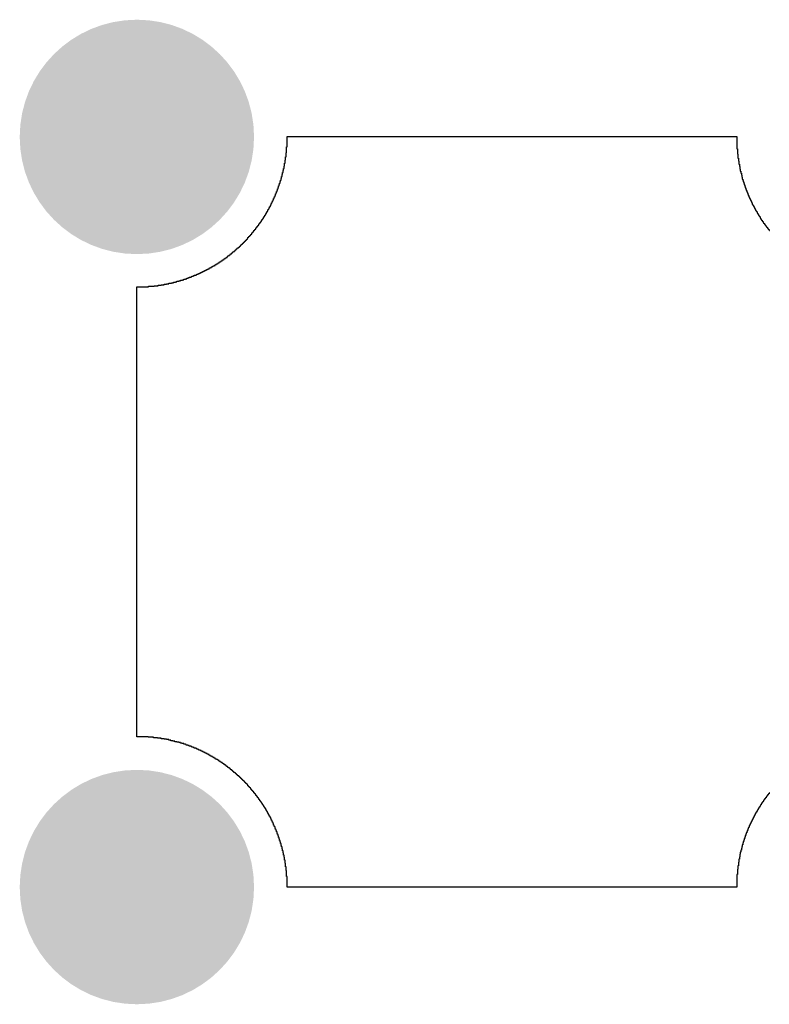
# Model space of a CAD drawing. Header units: inches. Extents: x 3 to 137, y 3 to 137.
# Tile 18 of 22: x 99 to 115, y 3 to 25. Entities that reach past the tile are written whole.
import ezdxf

# ---------------------------------------------------------------- set-up
doc = ezdxf.new("R2010")
doc.units = ezdxf.units.IN
doc.layers.add('Bottom Solder', color=6, linetype='Continuous')
doc.layers.add('Pad Holes', color=156, linetype='Continuous')

msp = doc.modelspace()

# ---------------------------------------------------------------- hatches: boundary and pattern name
at = {"layer": 'Bottom Solder'}
h = msp.add_hatch(color=6, dxfattribs=at)
edge = h.paths.add_edge_path()
edge.add_arc((102, 22), 2.5, 0, 360)
h = msp.add_hatch(color=6, dxfattribs=at)
edge = h.paths.add_edge_path()
edge.add_arc((102, 6), 2.5, 0, 360)
at = {"layer": 'Pad Holes'}
h = msp.add_hatch(color=7, dxfattribs=at)
edge = h.paths.add_edge_path()
edge.add_arc((102, 22), 1.75, 0, 360)
h = msp.add_hatch(color=7, dxfattribs=at)
edge = h.paths.add_edge_path()
edge.add_arc((102, 6), 1.75, 0, 360)

# ---------------------------------------------------------------- linework, layer by layer
at = {"layer": 'Bottom Solder'}
for p, q in [((105.204, 21.79), (105.204, 22.012)), ((105.204, 22.012), (114.802, 22.012)), ((114.802, 22.012), (114.802, 21.748)), ((105.183, 21.578), (105.183, 21.663)), ((105.183, 21.663), (105.193, 21.663)), ((105.193, 21.663), (105.193, 21.79)), ((105.193, 21.79), (105.204, 21.79)), ((114.802, 21.748), (114.813, 21.748)), ((114.813, 21.748), (114.813, 21.631)), ((105.151, 21.377), (105.151, 21.441)), ((105.151, 21.441), (105.161, 21.441)), ((105.161, 21.441), (105.161, 21.504)), ((105.161, 21.504), (105.172, 21.504)), ((105.172, 21.504), (105.172, 21.578)), ((105.172, 21.578), (105.183, 21.578)), ((114.813, 21.631), (114.824, 21.631)), ((114.824, 21.631), (114.824, 21.547)), ((114.824, 21.547), (114.834, 21.547)), ((114.834, 21.547), (114.834, 21.483)), ((114.834, 21.483), (114.845, 21.483)), ((114.845, 21.483), (114.845, 21.42)), ((105.108, 21.197), (105.108, 21.24)), ((105.108, 21.24), (105.119, 21.24)), ((105.119, 21.24), (105.119, 21.282)), ((105.119, 21.282), (105.13, 21.282)), ((105.13, 21.282), (105.13, 21.324)), ((105.13, 21.324), (105.14, 21.324)), ((105.14, 21.324), (105.14, 21.377)), ((105.14, 21.377), (105.151, 21.377)), ((114.845, 21.42), (114.855, 21.42)), ((114.855, 21.42), (114.855, 21.367)), ((114.855, 21.367), (114.866, 21.367)), ((114.866, 21.367), (114.866, 21.314)), ((114.866, 21.314), (114.876, 21.314)), ((114.876, 21.314), (114.876, 21.271)), ((114.876, 21.271), (114.887, 21.271)), ((114.887, 21.271), (114.887, 21.229)), ((114.887, 21.229), (114.898, 21.229)), ((114.898, 21.229), (114.898, 21.187)), ((105.045, 20.986), (105.045, 21.017)), ((105.045, 21.017), (105.056, 21.017)), ((105.056, 21.017), (105.056, 21.049)), ((105.056, 21.049), (105.066, 21.049)), ((105.066, 21.049), (105.066, 21.081)), ((105.066, 21.081), (105.077, 21.081)), ((105.077, 21.081), (105.077, 21.113)), ((105.077, 21.113), (105.087, 21.113)), ((105.087, 21.113), (105.087, 21.155)), ((105.087, 21.155), (105.098, 21.155)), ((105.098, 21.155), (105.098, 21.197)), ((105.098, 21.197), (105.108, 21.197)), ((114.898, 21.187), (114.908, 21.187)), ((114.908, 21.187), (114.908, 21.144)), ((114.908, 21.144), (114.919, 21.144)), ((114.919, 21.144), (114.919, 21.102)), ((114.919, 21.102), (114.929, 21.102)), ((114.929, 21.102), (114.929, 21.07)), ((114.929, 21.07), (114.94, 21.07)), ((114.94, 21.07), (114.94, 21.039)), ((114.94, 21.039), (114.951, 21.039)), ((114.951, 21.039), (114.951, 21.007)), ((114.951, 21.007), (114.961, 21.007)), ((114.961, 21.007), (114.961, 20.975)), ((104.971, 20.785), (104.971, 20.806)), ((104.971, 20.806), (104.981, 20.806)), ((104.981, 20.806), (104.981, 20.838)), ((104.981, 20.838), (104.992, 20.838)), ((104.992, 20.838), (104.992, 20.859)), ((104.992, 20.859), (105.003, 20.859)), ((105.003, 20.859), (105.003, 20.89)), ((105.003, 20.89), (105.013, 20.89)), ((105.013, 20.89), (105.013, 20.922)), ((105.013, 20.922), (105.024, 20.922)), ((105.024, 20.922), (105.024, 20.954)), ((105.024, 20.954), (105.034, 20.954)), ((105.034, 20.954), (105.034, 20.986)), ((105.034, 20.986), (105.045, 20.986)), ((114.961, 20.975), (114.972, 20.975)), ((114.972, 20.975), (114.972, 20.943)), ((114.972, 20.943), (114.982, 20.943)), ((114.982, 20.943), (114.982, 20.912)), ((114.982, 20.912), (114.993, 20.912)), ((114.993, 20.912), (114.993, 20.88)), ((114.993, 20.88), (115.003, 20.88)), ((115.003, 20.88), (115.003, 20.859)), ((115.003, 20.859), (115.014, 20.859)), ((115.014, 20.859), (115.014, 20.827)), ((115.014, 20.827), (115.025, 20.827)), ((115.025, 20.827), (115.025, 20.806)), ((115.025, 20.806), (115.035, 20.806)), ((115.035, 20.806), (115.035, 20.774)), ((104.876, 20.573), (104.876, 20.594)), ((104.876, 20.594), (104.886, 20.594)), ((104.886, 20.594), (104.886, 20.615)), ((104.886, 20.615), (104.897, 20.615)), ((104.897, 20.615), (104.897, 20.636)), ((104.897, 20.636), (104.907, 20.636)), ((104.907, 20.636), (104.907, 20.658)), ((104.907, 20.658), (104.918, 20.658)), ((104.918, 20.658), (104.918, 20.689)), ((104.918, 20.689), (104.929, 20.689)), ((104.929, 20.689), (104.929, 20.711)), ((104.929, 20.711), (104.939, 20.711)), ((104.939, 20.711), (104.939, 20.732)), ((104.939, 20.732), (104.95, 20.732)), ((104.95, 20.732), (104.95, 20.753)), ((104.95, 20.753), (104.96, 20.753)), ((104.96, 20.753), (104.96, 20.785)), ((104.96, 20.785), (104.971, 20.785)), ((115.035, 20.774), (115.046, 20.774)), ((115.046, 20.774), (115.046, 20.753)), ((115.046, 20.753), (115.056, 20.753)), ((115.056, 20.753), (115.056, 20.721)), ((115.056, 20.721), (115.067, 20.721)), ((115.067, 20.721), (115.067, 20.7)), ((115.067, 20.7), (115.078, 20.7)), ((115.078, 20.7), (115.078, 20.679)), ((115.078, 20.679), (115.088, 20.679)), ((115.088, 20.679), (115.088, 20.658)), ((115.088, 20.658), (115.099, 20.658)), ((115.099, 20.658), (115.099, 20.636)), ((115.099, 20.636), (115.109, 20.636)), ((115.109, 20.636), (115.109, 20.615)), ((115.109, 20.615), (115.12, 20.615)), ((115.12, 20.615), (115.12, 20.584)), ((115.12, 20.584), (115.13, 20.584)), ((115.13, 20.584), (115.13, 20.562)), ((104.759, 20.361), (104.759, 20.382)), ((104.759, 20.382), (104.77, 20.382)), ((104.77, 20.382), (104.77, 20.393)), ((104.77, 20.393), (104.78, 20.393)), ((104.78, 20.393), (104.78, 20.414)), ((104.78, 20.414), (104.791, 20.414)), ((104.791, 20.414), (104.791, 20.435)), ((104.791, 20.435), (104.802, 20.435)), ((104.802, 20.435), (104.802, 20.457)), ((104.802, 20.457), (104.812, 20.457)), ((104.812, 20.457), (104.812, 20.467)), ((104.812, 20.467), (104.823, 20.467)), ((104.823, 20.467), (104.823, 20.488)), ((104.823, 20.488), (104.833, 20.488)), ((104.833, 20.488), (104.833, 20.509)), ((104.833, 20.509), (104.844, 20.509)), ((104.844, 20.509), (104.844, 20.531)), ((104.844, 20.531), (104.855, 20.531)), ((104.855, 20.531), (104.855, 20.552)), ((104.855, 20.552), (104.865, 20.552)), ((104.865, 20.552), (104.865, 20.573)), ((104.865, 20.573), (104.876, 20.573)), ((115.13, 20.562), (115.141, 20.562)), ((115.141, 20.562), (115.141, 20.541)), ((115.141, 20.541), (115.152, 20.541)), ((115.152, 20.541), (115.152, 20.531)), ((115.152, 20.531), (115.162, 20.531)), ((115.162, 20.531), (115.162, 20.509)), ((115.162, 20.509), (115.173, 20.509)), ((115.173, 20.509), (115.173, 20.488)), ((115.173, 20.488), (115.183, 20.488)), ((115.183, 20.488), (115.183, 20.467)), ((115.183, 20.467), (115.194, 20.467)), ((115.194, 20.467), (115.194, 20.446)), ((115.194, 20.446), (115.204, 20.446)), ((115.204, 20.446), (115.204, 20.425)), ((115.204, 20.425), (115.215, 20.425)), ((115.215, 20.425), (115.215, 20.414)), ((115.215, 20.414), (115.226, 20.414)), ((115.226, 20.414), (115.226, 20.393)), ((115.226, 20.393), (115.236, 20.393)), ((115.236, 20.393), (115.236, 20.372)), ((115.236, 20.372), (115.247, 20.372)), ((115.247, 20.372), (115.247, 20.351)), ((104.632, 20.16), (104.632, 20.181)), ((104.632, 20.181), (104.643, 20.181)), ((104.643, 20.181), (104.643, 20.192)), ((104.643, 20.192), (104.653, 20.192)), ((104.653, 20.192), (104.653, 20.213)), ((104.653, 20.213), (104.664, 20.213)), ((104.664, 20.213), (104.664, 20.224)), ((104.664, 20.224), (104.675, 20.224)), ((104.675, 20.224), (104.675, 20.245)), ((104.675, 20.245), (104.685, 20.245)), ((104.685, 20.245), (104.685, 20.256)), ((104.685, 20.256), (104.696, 20.256)), ((104.696, 20.256), (104.696, 20.277)), ((104.696, 20.277), (104.706, 20.277)), ((104.706, 20.277), (104.706, 20.287)), ((104.706, 20.287), (104.717, 20.287)), ((104.717, 20.287), (104.717, 20.308)), ((104.717, 20.308), (104.728, 20.308)), ((104.728, 20.308), (104.728, 20.33)), ((104.728, 20.33), (104.738, 20.33)), ((104.738, 20.33), (104.738, 20.34)), ((104.738, 20.34), (104.749, 20.34)), ((104.749, 20.34), (104.749, 20.361)), ((104.749, 20.361), (104.759, 20.361)), ((115.247, 20.351), (115.257, 20.351)), ((115.257, 20.351), (115.257, 20.34)), ((115.257, 20.34), (115.268, 20.34)), ((115.268, 20.34), (115.268, 20.319)), ((115.268, 20.319), (115.279, 20.319)), ((115.279, 20.319), (115.279, 20.308)), ((115.279, 20.308), (115.289, 20.308)), ((115.289, 20.308), (115.289, 20.287)), ((115.289, 20.287), (115.3, 20.287)), ((115.3, 20.287), (115.3, 20.266)), ((115.3, 20.266), (115.31, 20.266)), ((115.31, 20.266), (115.31, 20.256)), ((115.31, 20.256), (115.321, 20.256)), ((115.321, 20.256), (115.321, 20.234)), ((115.321, 20.234), (115.331, 20.234)), ((115.331, 20.234), (115.331, 20.224)), ((115.331, 20.224), (115.342, 20.224)), ((115.342, 20.224), (115.342, 20.203)), ((115.342, 20.203), (115.353, 20.203)), ((115.353, 20.203), (115.353, 20.192)), ((115.353, 20.192), (115.363, 20.192)), ((115.363, 20.192), (115.363, 20.171)), ((115.363, 20.171), (115.374, 20.171)), ((115.374, 20.171), (115.374, 20.16)), ((104.463, 19.949), (104.463, 19.959)), ((104.463, 19.959), (104.474, 19.959)), ((104.474, 19.959), (104.474, 19.97)), ((104.474, 19.97), (104.484, 19.97)), ((104.484, 19.97), (104.484, 19.98)), ((104.484, 19.98), (104.495, 19.98)), ((104.495, 19.98), (104.495, 20.002)), ((104.495, 20.002), (104.505, 20.002)), ((104.505, 20.002), (104.505, 20.012)), ((104.505, 20.012), (104.516, 20.012)), ((104.516, 20.012), (104.516, 20.023)), ((104.516, 20.023), (104.526, 20.023)), ((104.526, 20.023), (104.526, 20.033)), ((104.526, 20.033), (104.537, 20.033)), ((104.537, 20.033), (104.537, 20.054)), ((104.537, 20.054), (104.548, 20.054)), ((104.548, 20.054), (104.548, 20.065)), ((104.548, 20.065), (104.558, 20.065)), ((104.558, 20.065), (104.558, 20.076)), ((104.558, 20.076), (104.569, 20.076)), ((104.569, 20.076), (104.569, 20.097)), ((104.569, 20.097), (104.579, 20.097)), ((104.579, 20.097), (104.579, 20.107)), ((104.579, 20.107), (104.59, 20.107)), ((104.59, 20.107), (104.59, 20.118)), ((104.59, 20.118), (104.601, 20.118)), ((104.601, 20.118), (104.601, 20.139)), ((104.601, 20.139), (104.611, 20.139)), ((104.611, 20.139), (104.611, 20.15)), ((104.611, 20.15), (104.622, 20.15)), ((104.622, 20.15), (104.622, 20.16)), ((104.622, 20.16), (104.632, 20.16)), ((115.374, 20.16), (115.384, 20.16)), ((115.384, 20.16), (115.384, 20.15)), ((115.384, 20.15), (115.395, 20.15)), ((115.395, 20.15), (115.395, 20.129)), ((115.395, 20.129), (115.406, 20.129)), ((115.406, 20.129), (115.406, 20.118)), ((115.406, 20.118), (115.416, 20.118)), ((115.416, 20.118), (115.416, 20.107)), ((115.416, 20.107), (115.427, 20.107)), ((115.427, 20.107), (115.427, 20.086)), ((115.427, 20.086), (115.437, 20.086)), ((115.437, 20.086), (115.437, 20.076)), ((115.437, 20.076), (115.448, 20.076)), ((115.448, 20.076), (115.448, 20.065)), ((115.448, 20.065), (115.458, 20.065)), ((115.458, 20.065), (115.458, 20.044)), ((115.458, 20.044), (115.469, 20.044)), ((115.469, 20.044), (115.469, 20.033)), ((115.469, 20.033), (115.48, 20.033)), ((115.48, 20.033), (115.48, 20.023)), ((115.48, 20.023), (115.49, 20.023)), ((115.49, 20.023), (115.49, 20.002)), ((115.49, 20.002), (115.501, 20.002)), ((104.272, 19.737), (104.272, 19.748)), ((104.272, 19.748), (104.283, 19.748)), ((104.283, 19.748), (104.283, 19.758)), ((104.283, 19.758), (104.294, 19.758)), ((104.294, 19.758), (104.294, 19.769)), ((104.294, 19.769), (104.304, 19.769)), ((104.304, 19.769), (104.304, 19.779)), ((104.304, 19.779), (104.315, 19.779)), ((104.315, 19.779), (104.315, 19.79)), ((104.315, 19.79), (104.325, 19.79)), ((104.325, 19.79), (104.325, 19.8)), ((104.325, 19.8), (104.336, 19.8)), ((104.336, 19.8), (104.336, 19.811)), ((104.336, 19.811), (104.347, 19.811)), ((104.347, 19.811), (104.347, 19.822)), ((104.347, 19.822), (104.357, 19.822)), ((104.357, 19.822), (104.357, 19.832)), ((104.357, 19.832), (104.368, 19.832)), ((104.368, 19.832), (104.368, 19.853)), ((104.368, 19.853), (104.378, 19.853)), ((104.378, 19.853), (104.378, 19.864)), ((104.378, 19.864), (104.389, 19.864)), ((104.389, 19.864), (104.389, 19.875)), ((104.389, 19.875), (104.399, 19.875)), ((104.399, 19.875), (104.399, 19.885)), ((104.399, 19.885), (104.41, 19.885)), ((104.41, 19.885), (104.41, 19.896)), ((104.41, 19.896), (104.421, 19.896)), ((104.421, 19.896), (104.421, 19.906)), ((104.421, 19.906), (104.431, 19.906)), ((104.431, 19.906), (104.431, 19.917)), ((104.431, 19.917), (104.442, 19.917)), ((104.442, 19.917), (104.442, 19.927)), ((104.442, 19.927), (104.452, 19.927)), ((104.452, 19.927), (104.452, 19.949)), ((104.452, 19.949), (104.463, 19.949)), ((104.04, 19.525), (104.04, 19.536)), ((104.04, 19.536), (104.05, 19.536)), ((104.05, 19.536), (104.05, 19.546)), ((104.05, 19.546), (104.061, 19.546)), ((104.061, 19.546), (104.061, 19.557)), ((104.061, 19.557), (104.082, 19.557)), ((104.082, 19.557), (104.082, 19.568)), ((104.082, 19.568), (104.093, 19.568)), ((104.093, 19.568), (104.093, 19.578)), ((104.093, 19.578), (104.103, 19.578)), ((104.103, 19.578), (104.103, 19.589)), ((104.103, 19.589), (104.114, 19.589)), ((104.114, 19.589), (104.114, 19.599)), ((104.114, 19.599), (104.124, 19.599)), ((104.124, 19.599), (104.124, 19.61)), ((104.124, 19.61), (104.135, 19.61)), ((104.135, 19.61), (104.135, 19.621)), ((104.135, 19.621), (104.145, 19.621)), ((104.145, 19.621), (104.145, 19.631)), ((104.145, 19.631), (104.167, 19.631)), ((104.167, 19.631), (104.167, 19.642)), ((104.167, 19.642), (104.177, 19.642)), ((104.177, 19.642), (104.177, 19.652)), ((104.177, 19.652), (104.188, 19.652)), ((104.188, 19.652), (104.188, 19.663)), ((104.188, 19.663), (104.198, 19.663)), ((104.198, 19.663), (104.198, 19.673)), ((104.198, 19.673), (104.209, 19.673)), ((104.209, 19.673), (104.209, 19.684)), ((104.209, 19.684), (104.22, 19.684)), ((104.22, 19.684), (104.22, 19.695)), ((104.22, 19.695), (104.23, 19.695)), ((104.23, 19.695), (104.23, 19.705)), ((104.23, 19.705), (104.241, 19.705)), ((104.241, 19.705), (104.241, 19.716)), ((104.241, 19.716), (104.251, 19.716)), ((104.251, 19.716), (104.251, 19.726)), ((104.251, 19.726), (104.262, 19.726)), ((104.262, 19.726), (104.262, 19.737)), ((104.262, 19.737), (104.272, 19.737)), ((103.754, 19.314), (103.754, 19.324)), ((103.754, 19.324), (103.764, 19.324)), ((103.764, 19.324), (103.764, 19.335)), ((103.764, 19.335), (103.786, 19.335)), ((103.786, 19.335), (103.786, 19.345)), ((103.786, 19.345), (103.796, 19.345)), ((103.796, 19.345), (103.796, 19.356)), ((103.796, 19.356), (103.817, 19.356)), ((103.817, 19.356), (103.817, 19.367)), ((103.817, 19.367), (103.828, 19.367)), ((103.828, 19.367), (103.828, 19.377)), ((103.828, 19.377), (103.849, 19.377)), ((103.849, 19.377), (103.849, 19.388)), ((103.849, 19.388), (103.86, 19.388)), ((103.86, 19.388), (103.86, 19.398)), ((103.86, 19.398), (103.87, 19.398)), ((103.87, 19.398), (103.87, 19.409)), ((103.87, 19.409), (103.891, 19.409)), ((103.891, 19.409), (103.891, 19.419)), ((103.891, 19.419), (103.902, 19.419)), ((103.902, 19.419), (103.902, 19.43)), ((103.902, 19.43), (103.923, 19.43)), ((103.923, 19.43), (103.923, 19.441)), ((103.923, 19.441), (103.934, 19.441)), ((103.934, 19.441), (103.934, 19.451)), ((103.934, 19.451), (103.944, 19.451)), ((103.944, 19.451), (103.944, 19.462)), ((103.944, 19.462), (103.955, 19.462)), ((103.955, 19.462), (103.955, 19.472)), ((103.955, 19.472), (103.976, 19.472)), ((103.976, 19.472), (103.976, 19.483)), ((103.976, 19.483), (103.987, 19.483)), ((103.987, 19.483), (103.987, 19.494)), ((103.987, 19.494), (103.997, 19.494)), ((103.997, 19.494), (103.997, 19.504)), ((103.997, 19.504), (104.018, 19.504)), ((104.018, 19.504), (104.018, 19.515)), ((104.018, 19.515), (104.029, 19.515)), ((104.029, 19.515), (104.029, 19.525)), ((104.029, 19.525), (104.04, 19.525)), ((103.373, 19.102), (103.373, 19.113)), ((103.373, 19.113), (103.394, 19.113)), ((103.394, 19.113), (103.394, 19.123)), ((103.394, 19.123), (103.415, 19.123)), ((103.415, 19.123), (103.415, 19.134)), ((103.415, 19.134), (103.436, 19.134)), ((103.436, 19.134), (103.436, 19.144)), ((103.436, 19.144), (103.458, 19.144)), ((103.458, 19.144), (103.458, 19.155)), ((103.458, 19.155), (103.479, 19.155)), ((103.479, 19.155), (103.479, 19.165)), ((103.479, 19.165), (103.5, 19.165)), ((103.5, 19.165), (103.5, 19.176)), ((103.5, 19.176), (103.521, 19.176)), ((103.521, 19.176), (103.521, 19.187)), ((103.521, 19.187), (103.542, 19.187)), ((103.542, 19.187), (103.542, 19.197)), ((103.542, 19.197), (103.553, 19.197)), ((103.553, 19.197), (103.553, 19.208)), ((103.553, 19.208), (103.574, 19.208)), ((103.574, 19.208), (103.574, 19.218)), ((103.574, 19.218), (103.595, 19.218)), ((103.595, 19.218), (103.595, 19.229)), ((103.595, 19.229), (103.616, 19.229)), ((103.616, 19.229), (103.616, 19.24)), ((103.616, 19.24), (103.627, 19.24)), ((103.627, 19.24), (103.627, 19.25)), ((103.627, 19.25), (103.648, 19.25)), ((103.648, 19.25), (103.648, 19.261)), ((103.648, 19.261), (103.669, 19.261)), ((103.669, 19.261), (103.669, 19.271)), ((103.669, 19.271), (103.68, 19.271)), ((103.68, 19.271), (103.68, 19.282)), ((103.68, 19.282), (103.701, 19.282)), ((103.701, 19.282), (103.701, 19.292)), ((103.701, 19.292), (103.722, 19.292)), ((103.722, 19.292), (103.722, 19.303)), ((103.722, 19.303), (103.733, 19.303)), ((103.733, 19.303), (103.733, 19.314)), ((103.733, 19.314), (103.754, 19.314)), ((102.823, 18.901), (102.823, 18.911)), ((102.823, 18.911), (102.854, 18.911)), ((102.854, 18.911), (102.854, 18.922)), ((102.854, 18.922), (102.897, 18.922)), ((102.897, 18.922), (102.897, 18.933)), ((102.897, 18.933), (102.928, 18.933)), ((102.928, 18.933), (102.928, 18.943)), ((102.928, 18.943), (102.971, 18.943)), ((102.971, 18.943), (102.971, 18.954)), ((102.971, 18.954), (103.003, 18.954)), ((103.003, 18.954), (103.003, 18.964)), ((103.003, 18.964), (103.034, 18.964)), ((103.034, 18.964), (103.034, 18.975)), ((103.034, 18.975), (103.066, 18.975)), ((103.066, 18.975), (103.066, 18.986)), ((103.066, 18.986), (103.087, 18.986)), ((103.087, 18.986), (103.087, 18.996)), ((103.087, 18.996), (103.119, 18.996)), ((103.119, 18.996), (103.119, 19.007)), ((103.119, 19.007), (103.151, 19.007)), ((103.151, 19.007), (103.151, 19.017)), ((103.151, 19.017), (103.172, 19.017)), ((103.172, 19.017), (103.172, 19.028)), ((103.172, 19.028), (103.204, 19.028)), ((103.204, 19.028), (103.204, 19.038)), ((103.204, 19.038), (103.225, 19.038)), ((103.225, 19.038), (103.225, 19.049)), ((103.225, 19.049), (103.256, 19.049)), ((103.256, 19.049), (103.256, 19.06)), ((103.256, 19.06), (103.278, 19.06)), ((103.278, 19.06), (103.278, 19.07)), ((103.278, 19.07), (103.299, 19.07)), ((103.299, 19.07), (103.299, 19.081)), ((103.299, 19.081), (103.331, 19.081)), ((103.331, 19.081), (103.331, 19.091)), ((103.331, 19.091), (103.352, 19.091)), ((103.352, 19.091), (103.352, 19.102)), ((103.352, 19.102), (103.373, 19.102)), ((101.997, 9.207), (101.997, 18.806)), ((101.997, 18.806), (102.251, 18.806)), ((102.251, 18.806), (102.251, 18.816)), ((102.251, 18.816), (102.368, 18.816)), ((102.368, 18.816), (102.368, 18.827)), ((102.368, 18.827), (102.452, 18.827)), ((102.452, 18.827), (102.452, 18.837)), ((102.452, 18.837), (102.516, 18.837)), ((102.516, 18.837), (102.516, 18.848)), ((102.516, 18.848), (102.579, 18.848)), ((102.579, 18.848), (102.579, 18.859)), ((102.579, 18.859), (102.632, 18.859)), ((102.632, 18.859), (102.632, 18.869)), ((102.632, 18.869), (102.685, 18.869)), ((102.685, 18.869), (102.685, 18.88)), ((102.685, 18.88), (102.738, 18.88)), ((102.738, 18.88), (102.738, 18.89)), ((102.738, 18.89), (102.78, 18.89)), ((102.78, 18.89), (102.78, 18.901)), ((102.78, 18.901), (102.823, 18.901)), ((102.241, 9.207), (101.997, 9.207)), ((102.241, 9.196), (102.241, 9.207)), ((102.357, 9.196), (102.241, 9.196)), ((102.357, 9.186), (102.357, 9.196)), ((102.442, 9.186), (102.357, 9.186)), ((102.442, 9.175), (102.442, 9.186)), ((102.516, 9.175), (102.442, 9.175)), ((102.516, 9.165), (102.516, 9.175)), ((102.579, 9.165), (102.516, 9.165)), ((102.579, 9.154), (102.579, 9.165)), ((102.632, 9.154), (102.579, 9.154)), ((102.632, 9.144), (102.632, 9.154)), ((102.685, 9.144), (102.632, 9.144)), ((102.685, 9.133), (102.685, 9.144)), ((102.727, 9.133), (102.685, 9.133)), ((102.727, 9.122), (102.727, 9.133)), ((102.77, 9.122), (102.727, 9.122)), ((102.77, 9.112), (102.77, 9.122)), ((102.812, 9.112), (102.77, 9.112)), ((102.812, 9.101), (102.812, 9.112)), ((102.854, 9.101), (102.812, 9.101)), ((102.854, 9.091), (102.854, 9.101)), ((102.897, 9.091), (102.854, 9.091)), ((102.897, 9.08), (102.897, 9.091)), ((102.928, 9.08), (102.897, 9.08)), ((102.928, 9.069), (102.928, 9.08)), ((102.96, 9.069), (102.928, 9.069)), ((102.96, 9.059), (102.96, 9.069)), ((103.003, 9.059), (102.96, 9.059)), ((103.003, 9.048), (103.003, 9.059)), ((103.034, 9.048), (103.003, 9.048)), ((103.034, 9.038), (103.034, 9.048)), ((103.055, 9.038), (103.034, 9.038)), ((103.055, 9.027), (103.055, 9.038)), ((103.087, 9.027), (103.055, 9.027)), ((103.087, 9.017), (103.087, 9.027)), ((103.119, 9.017), (103.087, 9.017)), ((103.119, 9.006), (103.119, 9.017)), ((103.151, 9.006), (103.119, 9.006)), ((103.151, 8.995), (103.151, 9.006)), ((103.172, 8.995), (103.151, 8.995)), ((103.172, 8.985), (103.172, 8.995)), ((103.204, 8.985), (103.172, 8.985)), ((103.204, 8.974), (103.204, 8.985)), ((103.225, 8.974), (103.204, 8.974)), ((103.225, 8.964), (103.225, 8.974)), ((103.256, 8.964), (103.225, 8.964)), ((103.256, 8.953), (103.256, 8.964)), ((103.278, 8.953), (103.256, 8.953)), ((103.278, 8.942), (103.278, 8.953)), ((103.299, 8.942), (103.278, 8.942)), ((103.299, 8.932), (103.299, 8.942)), ((103.32, 8.932), (103.299, 8.932)), ((103.32, 8.921), (103.32, 8.932)), ((103.352, 8.921), (103.32, 8.921)), ((103.352, 8.911), (103.352, 8.921)), ((103.373, 8.911), (103.352, 8.911)), ((103.373, 8.9), (103.373, 8.911)), ((103.394, 8.9), (103.373, 8.9)), ((103.394, 8.89), (103.394, 8.9)), ((103.415, 8.89), (103.394, 8.89)), ((103.415, 8.879), (103.415, 8.89)), ((103.436, 8.879), (103.415, 8.879)), ((103.436, 8.868), (103.436, 8.879)), ((103.458, 8.868), (103.436, 8.868)), ((103.458, 8.858), (103.458, 8.868)), ((103.479, 8.858), (103.458, 8.858)), ((103.479, 8.847), (103.479, 8.858)), ((103.5, 8.847), (103.479, 8.847)), ((103.5, 8.837), (103.5, 8.847)), ((103.521, 8.837), (103.5, 8.837)), ((103.521, 8.826), (103.521, 8.837)), ((103.542, 8.826), (103.521, 8.826)), ((103.542, 8.815), (103.542, 8.826)), ((103.553, 8.815), (103.542, 8.815)), ((103.553, 8.805), (103.553, 8.815)), ((103.574, 8.805), (103.553, 8.805)), ((103.574, 8.794), (103.574, 8.805)), ((103.595, 8.794), (103.574, 8.794)), ((103.595, 8.784), (103.595, 8.794)), ((103.616, 8.784), (103.595, 8.784)), ((103.616, 8.773), (103.616, 8.784)), ((103.627, 8.773), (103.616, 8.773)), ((103.627, 8.763), (103.627, 8.773)), ((103.648, 8.763), (103.627, 8.763)), ((103.648, 8.752), (103.648, 8.763)), ((103.669, 8.752), (103.648, 8.752)), ((103.669, 8.741), (103.669, 8.752)), ((103.68, 8.741), (103.669, 8.741)), ((103.68, 8.731), (103.68, 8.741)), ((103.701, 8.731), (103.68, 8.731)), ((103.701, 8.72), (103.701, 8.731)), ((103.722, 8.72), (103.701, 8.72)), ((103.722, 8.71), (103.722, 8.72)), ((103.733, 8.71), (103.722, 8.71)), ((103.733, 8.699), (103.733, 8.71)), ((103.754, 8.699), (103.733, 8.699)), ((103.754, 8.688), (103.754, 8.699)), ((103.764, 8.688), (103.754, 8.688)), ((103.764, 8.678), (103.764, 8.688)), ((103.786, 8.678), (103.764, 8.678)), ((103.786, 8.667), (103.786, 8.678)), ((103.796, 8.667), (103.786, 8.667)), ((103.796, 8.657), (103.796, 8.667)), ((103.817, 8.657), (103.796, 8.657)), ((103.817, 8.646), (103.817, 8.657)), ((103.828, 8.646), (103.817, 8.646)), ((103.828, 8.636), (103.828, 8.646)), ((103.839, 8.636), (103.828, 8.636)), ((103.839, 8.625), (103.839, 8.636)), ((103.86, 8.625), (103.839, 8.625)), ((103.86, 8.614), (103.86, 8.625)), ((103.87, 8.614), (103.86, 8.614)), ((103.87, 8.604), (103.87, 8.614)), ((103.891, 8.604), (103.87, 8.604)), ((103.891, 8.593), (103.891, 8.604)), ((103.902, 8.593), (103.891, 8.593)), ((103.902, 8.583), (103.902, 8.593)), ((103.913, 8.583), (103.902, 8.583)), ((103.913, 8.572), (103.913, 8.583)), ((103.934, 8.572), (103.913, 8.572)), ((103.934, 8.561), (103.934, 8.572)), ((103.944, 8.561), (103.934, 8.561)), ((103.944, 8.551), (103.944, 8.561)), ((103.955, 8.551), (103.944, 8.551)), ((103.955, 8.54), (103.955, 8.551)), ((103.976, 8.54), (103.955, 8.54)), ((103.976, 8.53), (103.976, 8.54)), ((103.987, 8.53), (103.976, 8.53)), ((103.987, 8.519), (103.987, 8.53)), ((103.997, 8.519), (103.987, 8.519)), ((103.997, 8.509), (103.997, 8.519)), ((104.008, 8.509), (103.997, 8.509)), ((104.008, 8.498), (104.008, 8.509)), ((104.029, 8.498), (104.008, 8.498)), ((104.029, 8.487), (104.029, 8.498)), ((104.04, 8.487), (104.029, 8.487)), ((104.04, 8.477), (104.04, 8.487)), ((104.05, 8.477), (104.04, 8.477)), ((104.05, 8.466), (104.05, 8.477)), ((104.061, 8.466), (104.05, 8.466)), ((104.061, 8.456), (104.061, 8.466)), ((104.071, 8.456), (104.061, 8.456)), ((104.071, 8.445), (104.071, 8.456)), ((104.093, 8.445), (104.071, 8.445)), ((104.093, 8.435), (104.093, 8.445)), ((104.103, 8.435), (104.093, 8.435)), ((104.103, 8.424), (104.103, 8.435)), ((104.114, 8.424), (104.103, 8.424)), ((104.114, 8.413), (104.114, 8.424)), ((104.124, 8.413), (104.114, 8.413)), ((104.124, 8.403), (104.124, 8.413)), ((104.135, 8.403), (104.124, 8.403)), ((104.135, 8.392), (104.135, 8.403)), ((104.145, 8.392), (104.135, 8.392)), ((104.145, 8.382), (104.145, 8.392)), ((104.156, 8.382), (104.145, 8.382)), ((104.156, 8.371), (104.156, 8.382)), ((104.177, 8.371), (104.156, 8.371)), ((104.177, 8.36), (104.177, 8.371)), ((104.188, 8.36), (104.177, 8.36)), ((104.188, 8.35), (104.188, 8.36)), ((104.198, 8.35), (104.188, 8.35)), ((104.198, 8.339), (104.198, 8.35)), ((104.209, 8.339), (104.198, 8.339)), ((104.209, 8.329), (104.209, 8.339)), ((104.22, 8.329), (104.209, 8.329)), ((104.22, 8.318), (104.22, 8.329)), ((104.23, 8.318), (104.22, 8.318)), ((104.23, 8.308), (104.23, 8.318)), ((104.241, 8.308), (104.23, 8.308)), ((104.241, 8.297), (104.241, 8.308)), ((104.251, 8.297), (104.241, 8.297)), ((104.251, 8.286), (104.251, 8.297)), ((104.262, 8.286), (104.251, 8.286)), ((104.262, 8.276), (104.262, 8.286)), ((104.272, 8.276), (104.262, 8.276)), ((104.272, 8.265), (104.272, 8.276)), ((104.283, 8.265), (104.272, 8.265)), ((104.283, 8.255), (104.283, 8.265)), ((104.294, 8.255), (104.283, 8.255)), ((104.294, 8.244), (104.294, 8.255)), ((104.304, 8.244), (104.294, 8.244)), ((104.304, 8.233), (104.304, 8.244)), ((104.315, 8.233), (104.304, 8.233)), ((104.315, 8.223), (104.315, 8.233)), ((104.325, 8.223), (104.315, 8.223)), ((104.325, 8.212), (104.325, 8.223)), ((104.336, 8.212), (104.325, 8.212)), ((104.336, 8.202), (104.336, 8.212)), ((104.347, 8.202), (104.336, 8.202)), ((104.347, 8.191), (104.347, 8.202)), ((104.357, 8.191), (104.347, 8.191)), ((104.357, 8.181), (104.357, 8.191)), ((104.368, 8.181), (104.357, 8.181)), ((104.368, 8.159), (104.368, 8.181)), ((104.378, 8.159), (104.368, 8.159)), ((104.378, 8.149), (104.378, 8.159)), ((104.389, 8.149), (104.378, 8.149)), ((104.389, 8.138), (104.389, 8.149)), ((104.399, 8.138), (104.389, 8.138)), ((104.399, 8.128), (104.399, 8.138)), ((104.41, 8.128), (104.399, 8.128)), ((104.41, 8.117), (104.41, 8.128)), ((104.421, 8.117), (104.41, 8.117)), ((104.421, 8.106), (104.421, 8.117)), ((104.431, 8.106), (104.421, 8.106)), ((104.431, 8.096), (104.431, 8.106)), ((104.442, 8.096), (104.431, 8.096)), ((104.442, 8.075), (104.442, 8.096)), ((104.452, 8.075), (104.442, 8.075)), ((104.452, 8.064), (104.452, 8.075)), ((104.463, 8.064), (104.452, 8.064)), ((104.463, 8.054), (104.463, 8.064)), ((104.474, 8.054), (104.463, 8.054)), ((104.474, 8.043), (104.474, 8.054)), ((104.484, 8.043), (104.474, 8.043)), ((104.484, 8.032), (104.484, 8.043)), ((104.495, 8.032), (104.484, 8.032)), ((104.495, 8.011), (104.495, 8.032)), ((104.505, 8.011), (104.495, 8.011)), ((104.505, 8.001), (104.505, 8.011)), ((104.516, 8.001), (104.505, 8.001)), ((104.516, 7.99), (104.516, 8.001)), ((104.526, 7.99), (104.516, 7.99)), ((104.526, 7.979), (104.526, 7.99)), ((115.49, 7.99), (115.48, 7.99)), ((115.48, 7.99), (115.48, 7.979)), ((115.501, 8.011), (115.49, 8.011)), ((115.49, 8.011), (115.49, 7.99)), ((104.537, 7.979), (104.526, 7.979)), ((104.537, 7.958), (104.537, 7.979)), ((104.548, 7.958), (104.537, 7.958)), ((104.548, 7.948), (104.548, 7.958)), ((104.558, 7.948), (104.548, 7.948)), ((104.558, 7.937), (104.558, 7.948)), ((104.569, 7.937), (104.558, 7.937)), ((104.569, 7.916), (104.569, 7.937)), ((104.579, 7.916), (104.569, 7.916)), ((104.579, 7.905), (104.579, 7.916)), ((104.59, 7.905), (104.579, 7.905)), ((104.59, 7.895), (104.59, 7.905)), ((104.601, 7.895), (104.59, 7.895)), ((104.601, 7.874), (104.601, 7.895)), ((104.611, 7.874), (104.601, 7.874)), ((104.611, 7.863), (104.611, 7.874)), ((104.622, 7.863), (104.611, 7.863)), ((104.622, 7.842), (104.622, 7.863)), ((104.632, 7.842), (104.622, 7.842)), ((104.632, 7.831), (104.632, 7.842)), ((104.643, 7.831), (104.632, 7.831)), ((104.643, 7.821), (104.643, 7.831)), ((104.653, 7.821), (104.643, 7.821)), ((104.653, 7.8), (104.653, 7.821)), ((104.664, 7.8), (104.653, 7.8)), ((104.664, 7.789), (104.664, 7.8)), ((104.675, 7.789), (104.664, 7.789)), ((104.675, 7.768), (104.675, 7.789)), ((115.331, 7.778), (115.321, 7.778)), ((115.321, 7.778), (115.321, 7.757)), ((115.342, 7.789), (115.331, 7.789)), ((115.331, 7.789), (115.331, 7.778)), ((115.353, 7.81), (115.342, 7.81)), ((115.342, 7.81), (115.342, 7.789)), ((115.363, 7.821), (115.353, 7.821)), ((115.353, 7.821), (115.353, 7.81)), ((115.374, 7.831), (115.363, 7.831)), ((115.363, 7.831), (115.363, 7.821)), ((115.384, 7.852), (115.374, 7.852)), ((115.374, 7.852), (115.374, 7.831)), ((115.395, 7.863), (115.384, 7.863)), ((115.384, 7.863), (115.384, 7.852)), ((115.406, 7.884), (115.395, 7.884)), ((115.395, 7.884), (115.395, 7.863)), ((115.416, 7.895), (115.406, 7.895)), ((115.406, 7.895), (115.406, 7.884)), ((115.427, 7.905), (115.416, 7.905)), ((115.416, 7.905), (115.416, 7.895)), ((115.437, 7.927), (115.427, 7.927)), ((115.427, 7.927), (115.427, 7.905)), ((115.448, 7.937), (115.437, 7.937)), ((115.437, 7.937), (115.437, 7.927)), ((115.458, 7.948), (115.448, 7.948)), ((115.448, 7.948), (115.448, 7.937)), ((115.469, 7.969), (115.458, 7.969)), ((115.458, 7.969), (115.458, 7.948)), ((115.48, 7.979), (115.469, 7.979)), ((115.469, 7.979), (115.469, 7.969)), ((104.685, 7.768), (104.675, 7.768)), ((104.685, 7.757), (104.685, 7.768)), ((104.696, 7.757), (104.685, 7.757)), ((104.696, 7.736), (104.696, 7.757)), ((104.706, 7.736), (104.696, 7.736)), ((104.706, 7.715), (104.706, 7.736)), ((104.717, 7.715), (104.706, 7.715)), ((104.717, 7.704), (104.717, 7.715)), ((104.728, 7.704), (104.717, 7.704)), ((104.728, 7.683), (104.728, 7.704)), ((104.738, 7.683), (104.728, 7.683)), ((104.738, 7.673), (104.738, 7.683)), ((104.749, 7.673), (104.738, 7.673)), ((104.749, 7.651), (104.749, 7.673)), ((104.759, 7.651), (104.749, 7.651)), ((104.759, 7.63), (104.759, 7.651)), ((104.77, 7.63), (104.759, 7.63)), ((104.77, 7.62), (104.77, 7.63)), ((104.78, 7.62), (104.77, 7.62)), ((104.78, 7.598), (104.78, 7.62)), ((104.791, 7.598), (104.78, 7.598)), ((104.791, 7.577), (104.791, 7.598)), ((104.802, 7.577), (104.791, 7.577)), ((104.802, 7.556), (104.802, 7.577)), ((115.204, 7.567), (115.194, 7.567)), ((115.194, 7.567), (115.194, 7.546)), ((115.215, 7.588), (115.204, 7.588)), ((115.204, 7.588), (115.204, 7.567)), ((115.226, 7.598), (115.215, 7.598)), ((115.215, 7.598), (115.215, 7.588)), ((115.236, 7.62), (115.226, 7.62)), ((115.226, 7.62), (115.226, 7.598)), ((115.247, 7.641), (115.236, 7.641)), ((115.236, 7.641), (115.236, 7.62)), ((115.257, 7.651), (115.247, 7.651)), ((115.247, 7.651), (115.247, 7.641)), ((115.268, 7.673), (115.257, 7.673)), ((115.257, 7.673), (115.257, 7.651)), ((115.279, 7.694), (115.268, 7.694)), ((115.268, 7.694), (115.268, 7.673)), ((115.289, 7.704), (115.279, 7.704)), ((115.279, 7.704), (115.279, 7.694)), ((115.3, 7.725), (115.289, 7.725)), ((115.289, 7.725), (115.289, 7.704)), ((115.31, 7.736), (115.3, 7.736)), ((115.3, 7.736), (115.3, 7.725)), ((115.321, 7.757), (115.31, 7.757)), ((115.31, 7.757), (115.31, 7.736)), ((104.812, 7.556), (104.802, 7.556)), ((104.812, 7.535), (104.812, 7.556)), ((104.823, 7.535), (104.812, 7.535)), ((104.823, 7.524), (104.823, 7.535)), ((104.833, 7.524), (104.823, 7.524)), ((104.833, 7.503), (104.833, 7.524)), ((104.844, 7.503), (104.833, 7.503)), ((104.844, 7.482), (104.844, 7.503)), ((104.855, 7.482), (104.844, 7.482)), ((104.855, 7.461), (104.855, 7.482)), ((104.865, 7.461), (104.855, 7.461)), ((104.865, 7.44), (104.865, 7.461)), ((104.876, 7.44), (104.865, 7.44)), ((104.876, 7.419), (104.876, 7.44)), ((104.886, 7.419), (104.876, 7.419)), ((104.886, 7.397), (104.886, 7.419)), ((104.897, 7.397), (104.886, 7.397)), ((104.897, 7.376), (104.897, 7.397)), ((104.907, 7.376), (104.897, 7.376)), ((104.907, 7.355), (104.907, 7.376)), ((104.918, 7.355), (104.907, 7.355)), ((104.918, 7.323), (104.918, 7.355)), ((115.099, 7.355), (115.088, 7.355)), ((115.088, 7.355), (115.088, 7.334)), ((115.109, 7.376), (115.099, 7.376)), ((115.099, 7.376), (115.099, 7.355)), ((115.12, 7.397), (115.109, 7.397)), ((115.109, 7.397), (115.109, 7.376)), ((115.13, 7.419), (115.12, 7.419)), ((115.12, 7.419), (115.12, 7.397)), ((115.141, 7.44), (115.13, 7.44)), ((115.13, 7.44), (115.13, 7.419)), ((115.152, 7.461), (115.141, 7.461)), ((115.141, 7.461), (115.141, 7.44)), ((115.162, 7.482), (115.152, 7.482)), ((115.152, 7.482), (115.152, 7.461)), ((115.173, 7.503), (115.162, 7.503)), ((115.162, 7.503), (115.162, 7.482)), ((115.183, 7.524), (115.173, 7.524)), ((115.173, 7.524), (115.173, 7.503)), ((115.194, 7.546), (115.183, 7.546)), ((115.183, 7.546), (115.183, 7.524)), ((104.929, 7.323), (104.918, 7.323)), ((104.929, 7.302), (104.929, 7.323)), ((104.939, 7.302), (104.929, 7.302)), ((104.939, 7.281), (104.939, 7.302)), ((104.95, 7.281), (104.939, 7.281)), ((104.95, 7.249), (104.95, 7.281)), ((104.96, 7.249), (104.95, 7.249)), ((104.96, 7.228), (104.96, 7.249)), ((104.971, 7.228), (104.96, 7.228)), ((104.971, 7.207), (104.971, 7.228)), ((104.981, 7.207), (104.971, 7.207)), ((104.981, 7.175), (104.981, 7.207)), ((104.992, 7.175), (104.981, 7.175)), ((104.992, 7.143), (104.992, 7.175)), ((105.003, 7.143), (104.992, 7.143)), ((105.003, 7.122), (105.003, 7.143)), ((115.014, 7.154), (115.003, 7.154)), ((115.003, 7.154), (115.003, 7.133)), ((115.025, 7.186), (115.014, 7.186)), ((115.014, 7.186), (115.014, 7.154)), ((115.035, 7.207), (115.025, 7.207)), ((115.025, 7.207), (115.025, 7.186)), ((115.046, 7.239), (115.035, 7.239)), ((115.035, 7.239), (115.035, 7.207)), ((115.056, 7.26), (115.046, 7.26)), ((115.046, 7.26), (115.046, 7.239)), ((115.067, 7.281), (115.056, 7.281)), ((115.056, 7.281), (115.056, 7.26)), ((115.078, 7.313), (115.067, 7.313)), ((115.067, 7.313), (115.067, 7.281)), ((115.088, 7.334), (115.078, 7.334)), ((115.078, 7.334), (115.078, 7.313)), ((105.013, 7.122), (105.003, 7.122)), ((105.013, 7.09), (105.013, 7.122)), ((105.024, 7.09), (105.013, 7.09)), ((105.024, 7.059), (105.024, 7.09)), ((105.034, 7.059), (105.024, 7.059)), ((105.034, 7.027), (105.034, 7.059)), ((105.045, 7.027), (105.034, 7.027)), ((105.045, 6.995), (105.045, 7.027)), ((105.056, 6.995), (105.045, 6.995)), ((105.056, 6.963), (105.056, 6.995)), ((105.066, 6.963), (105.056, 6.963)), ((105.066, 6.932), (105.066, 6.963)), ((105.077, 6.932), (105.066, 6.932)), ((105.077, 6.889), (105.077, 6.932)), ((114.94, 6.942), (114.929, 6.942)), ((114.929, 6.942), (114.929, 6.9)), ((114.951, 6.974), (114.94, 6.974)), ((114.94, 6.974), (114.94, 6.942)), ((114.961, 7.006), (114.951, 7.006)), ((114.951, 7.006), (114.951, 6.974)), ((114.972, 7.038), (114.961, 7.038)), ((114.961, 7.038), (114.961, 7.006)), ((114.982, 7.069), (114.972, 7.069)), ((114.972, 7.069), (114.972, 7.038)), ((114.993, 7.101), (114.982, 7.101)), ((114.982, 7.101), (114.982, 7.069)), ((115.003, 7.133), (114.993, 7.133)), ((114.993, 7.133), (114.993, 7.101)), ((105.087, 6.889), (105.077, 6.889)), ((105.087, 6.858), (105.087, 6.889)), ((105.098, 6.858), (105.087, 6.858)), ((105.098, 6.815), (105.098, 6.858)), ((105.108, 6.815), (105.098, 6.815)), ((105.108, 6.773), (105.108, 6.815)), ((105.119, 6.773), (105.108, 6.773)), ((105.119, 6.731), (105.119, 6.773)), ((105.13, 6.731), (105.119, 6.731)), ((105.13, 6.678), (105.13, 6.731)), ((114.887, 6.741), (114.876, 6.741)), ((114.876, 6.741), (114.876, 6.699)), ((114.898, 6.784), (114.887, 6.784)), ((114.887, 6.784), (114.887, 6.741)), ((114.908, 6.826), (114.898, 6.826)), ((114.898, 6.826), (114.898, 6.784)), ((114.919, 6.868), (114.908, 6.868)), ((114.908, 6.868), (114.908, 6.826)), ((114.929, 6.9), (114.919, 6.9)), ((114.919, 6.9), (114.919, 6.868)), ((105.14, 6.678), (105.13, 6.678)), ((105.14, 6.635), (105.14, 6.678)), ((105.151, 6.635), (105.14, 6.635)), ((105.151, 6.572), (105.151, 6.635)), ((105.161, 6.572), (105.151, 6.572)), ((105.161, 6.508), (105.161, 6.572)), ((114.845, 6.53), (114.834, 6.53)), ((114.834, 6.53), (114.834, 6.456)), ((114.855, 6.593), (114.845, 6.593)), ((114.845, 6.593), (114.845, 6.53)), ((114.866, 6.646), (114.855, 6.646)), ((114.855, 6.646), (114.855, 6.593)), ((114.876, 6.699), (114.866, 6.699)), ((114.866, 6.699), (114.866, 6.646)), ((105.172, 6.508), (105.161, 6.508)), ((105.172, 6.434), (105.172, 6.508)), ((105.183, 6.434), (105.172, 6.434)), ((105.183, 6.35), (105.183, 6.434)), ((105.193, 6.35), (105.183, 6.35)), ((105.193, 6.223), (105.193, 6.35)), ((114.824, 6.381), (114.813, 6.381)), ((114.813, 6.381), (114.813, 6.265)), ((114.834, 6.456), (114.824, 6.456)), ((114.824, 6.456), (114.824, 6.381)), ((105.204, 6.223), (105.193, 6.223)), ((105.204, 6), (105.204, 6.223)), ((114.813, 6.265), (114.802, 6.265)), ((114.802, 6.265), (114.802, 6)), ((114.802, 6), (105.204, 6))]:
    msp.add_line(p, q, dxfattribs=at)

doc.saveas('drawing.dxf')
